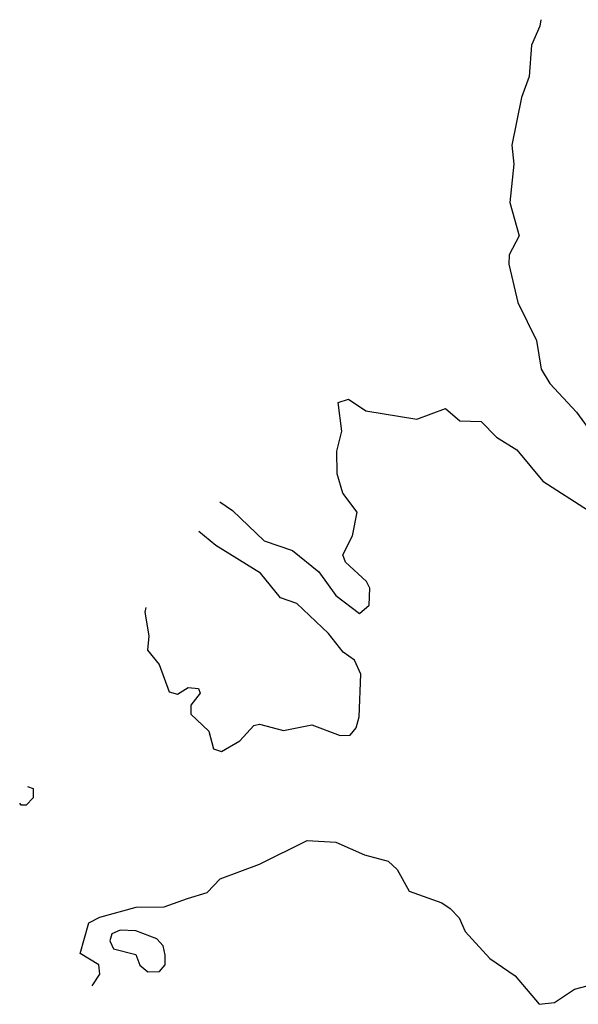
# Model space of a CAD drawing. Extents: x 1793424 to 1900092, y 321114 to 470632.
# Tile 24 of 256: x 1811982 to 1813154, y 401242 to 403308. Entities that reach past the tile are written whole.
import ezdxf

# ---------------------------------------------------------------- set-up
doc = ezdxf.new("R2010")
doc.units = 0

msp = doc.modelspace()

# ---------------------------------------------------------------- linework, layer by layer
at = {"layer": '0CON05XD'}
for points in [[(1813075.1, 403308.4), (1813073.5, 403295), (1813055.7, 403255), (1813050.7, 403189.3), (1813034.4, 403145), (1813014.2, 403045), (1813018.6, 403005), (1813010, 402925), (1813030, 402855), (1813008.8, 402815), (1813008, 402795), (1813026.7, 402715), (1813066.2, 402635), (1813076.2, 402575), (1813094, 402545), (1813150, 402485), (1813185.6, 402435.6)], [(1812401.6, 402296.6), (1812428.5, 402278.5), (1812494.6, 402214.6), (1812554.4, 402194.4), (1812609.5, 402149.5), (1812645, 402100), (1812695, 402062.5), (1812715, 402080), (1812716.7, 402115), (1812709.3, 402129.3), (1812665, 402170), (1812660, 402185), (1812680, 402225), (1812690, 402275), (1812660, 402315), (1812647.5, 402355), (1812647, 402403), (1812657.5, 402445), (1812650, 402505), (1812671.7, 402511.7), (1812707.7, 402487.7), (1812815, 402470), (1812875, 402492.5), (1812905, 402466.2), (1812950, 402465), (1812982.1, 402432.1), (1813025, 402405.8), (1813079.7, 402339.7), (1813175, 402278)], [(1812246.4, 402074.8), (1812244.2, 402065), (1812252.5, 402015), (1812250, 401985), (1812274, 401955), (1812295, 401897.5), (1812313, 401893), (1812335, 401906.7), (1812356.7, 401905), (1812360, 401895), (1812340.5, 401869.5), (1812340.7, 401850.7), (1812378.6, 401815), (1812388.5, 401778.5), (1812405, 401772.5), (1812443.5, 401795), (1812472.7, 401827.3), (1812485, 401830), (1812535, 401816.9), (1812595, 401828.5), (1812653.9, 401806.1), (1812675, 401806.7), (1812687.7, 401822.3), (1812693.8, 401845), (1812697.5, 401935), (1812684.4, 401964.4), (1812660.7, 401980.7), (1812630, 402020), (1812563, 402083), (1812529.2, 402095), (1812486.9, 402146.9), (1812392.9, 402205), (1812357.8, 402234)], [(1811998.2, 401699.2), (1812010, 401695), (1812010, 401675), (1811995, 401660), (1811985, 401660), (1811981.6, 401664.1)], [(1812133.7, 401280.6), (1812150, 401305), (1812147.5, 401325), (1812108.3, 401348.3), (1812127, 401413), (1812150, 401425), (1812226.1, 401446.1), (1812285, 401446.7), (1812333.9, 401463.9), (1812375, 401476.7), (1812402.5, 401505), (1812485, 401536.2), (1812585, 401586), (1812645, 401582), (1812705, 401555.8), (1812755, 401542.5), (1812774, 401525), (1812799.2, 401479.2), (1812867.5, 401455), (1812885, 401443.3), (1812903.6, 401423.6), (1812916.2, 401395), (1812968, 401338), (1813021.7, 401301.7), (1813072, 401242), (1813103.9, 401246.1), (1813146.1, 401273.9), (1813185.8, 401284.2)], [(1812250.5, 401310.5), (1812275, 401311.2), (1812286.7, 401325), (1812286.7, 401345), (1812282.5, 401365), (1812269.3, 401379.3), (1812225, 401396.2), (1812192.3, 401397.7), (1812175, 401390), (1812170.8, 401375), (1812178.6, 401358.6), (1812225, 401346.7), (1812233.9, 401323.9), (1812250.5, 401310.5)]]:
    msp.add_lwpolyline(points, dxfattribs=at)

doc.saveas('drawing.dxf')
